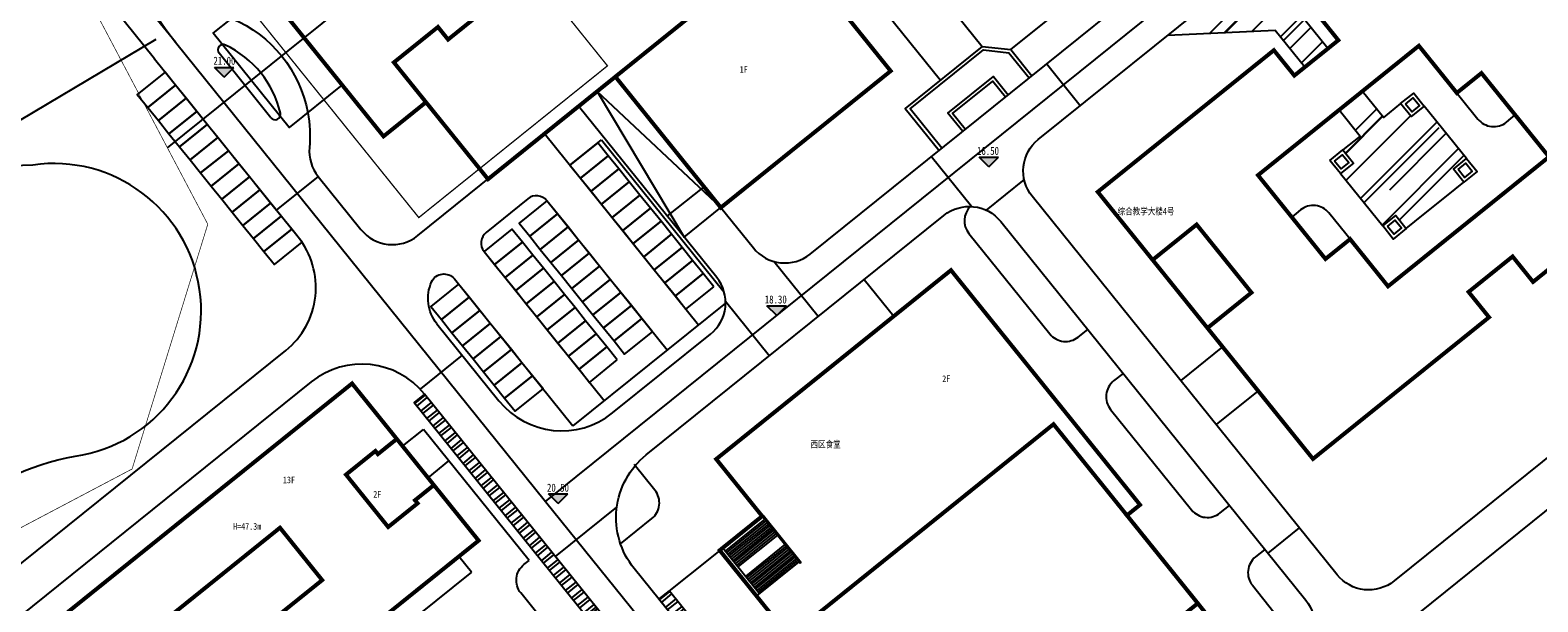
# Model space of a CAD drawing. Extents: x 38389316 to 38392219, y 2477539 to 2480586.
# Tile 6 of 43: x 38389827 to 38390051, y 2478031 to 2478116. Entities that reach past the tile are written whole.
import ezdxf

# ---------------------------------------------------------------- set-up
doc = ezdxf.new("R2010")
doc.units = 0
doc.header["$LTSCALE"] = 1000
doc.header["$MEASUREMENT"] = 0
for name, pattern in [('CENTER2', [1.125, 0.75, -0.125, 0.125, -0.125]), ('DASH', [0.35, 0.25, -0.1]), ('PHANTOM2', [1.25, 0.625, -0.125, 0.125, -0.125, 0.125, -0.125])]:
    doc.linetypes.add(name, pattern=pattern)
doc.layers.get('0').update_dxf_attribs({"linetype": 'CONTINUOUS'})
for name, color, linetype in [('DIM_ELEV', 8, 'CONTINUOUS'), ('DIM_SYMB', 3, 'CONTINUOUS'), ('u-road', 4, 'CONTINUOUS'), ('U_室外车位', 3, 'CONTINUOUS'), ('建筑', 31, 'CONTINUOUS'), ('建筑轮廓', 2, 'CONTINUOUS'), ('文字', 7, 'CONTINUOUS'), ('用地界线', 8, 'CONTINUOUS'), ('路中线', 7, 'CENTER2'), ('道路', 33, 'CONTINUOUS')]:
    doc.layers.add(name, color=color, linetype=linetype)
doc.styles.add('-宋体', font='txt', dxfattribs={"width": 0.8})
doc.styles.add('中等线体', font='txt', dxfattribs={"width": 0.8})
pattern_1 = [(45, (38392595.5196, 2482422.002), (5.388154, 14.36841), [95.25, -12.7, 31.75, -6.35]), (45, (38392599.246, 2482430.219), (-10.462, 1.48174), [19.05, -2.0955, 38.1, -4.7625]), (45, (38392593.948, 2482428.0634), (20.34028, 26.357052), [50.8, -8.89, 25.4, -6.35])]

# ---------------------------------------------------------------- blocks, each defined once
blk = doc.blocks.new('hyvahavb')
at = {"layer": 'DIM_ELEV'}
blk.add_hatch(color=8, dxfattribs=at).paths.add_polyline_path([(-173.2, -4360.8), (-182.2, -4351.8), (-164.2, -4351.8)])
at = {"layer": 'DIM_ELEV', "color": 8}
for p, q in [((-173.2, -4360.8), (-182.2, -4351.8)), ((-182.2, -4351.8), (-164.2, -4351.8)), ((-173.2, -4360.8), (-164.2, -4351.8))]:
    blk.add_line(p, q, dxfattribs=at)
blk = doc.blocks.new('202210211F')
at = {"layer": '道路'}
h = blk.add_hatch(dxfattribs=at)
h.set_pattern_fill('AR-RROOF', color=8, scale=5, angle=45, style=0)
h.set_pattern_definition(pattern_1)
h.paths.add_polyline_path([(38392353.39, 2481873.87), (38392341.2, 2481873.31), (38392335.39, 2481868.64), (38392351.36, 2481869.38), (38392355.76, 2481863.92), (38392359.19, 2481866.68)])
h = blk.add_hatch(dxfattribs=at)
h.set_pattern_fill('AR-RROOF', color=8, scale=5, angle=45, style=0)
h.set_pattern_definition(pattern_1)
h.paths.add_polyline_path([(38392364.3, 2481860.33), (38392360.87, 2481857.57), (38392364, 2481853.68), (38392361.43, 2481851.61), (38392363, 2481849.66), (38392361.05, 2481848.09), (38392367.33, 2481840.3), (38392369.27, 2481841.87), (38392370.84, 2481839.92), (38392373.41, 2481841.99), (38392376.84, 2481844.75), (38392379.41, 2481846.82), (38392377.84, 2481848.77), (38392379.79, 2481850.34), (38392373.52, 2481858.13), (38392371.57, 2481856.56), (38392370, 2481858.5), (38392367.43, 2481856.44)])
h = blk.add_hatch(dxfattribs=at)
h.set_pattern_fill('ANSI32', color=8, scale=0.3, angle=354, style=0)
h.set_pattern_definition([(39, (38392557.0782, 2482469.7506), (-0.8991415, 1.1103473), []), (39, (38392557.748, 2482469.6802), (-0.8991415, 1.1103473), [])])
h.paths.add_polyline_path([(38392224.93, 2481815.29), (38392223.37, 2481814.04), (38392249.09, 2481782.09), (38392250.65, 2481783.35)])
h = blk.add_hatch(dxfattribs=at)
h.set_pattern_fill('AR-RROOF', color=8, scale=5, style=0)
h.set_pattern_definition([(0, (38392595.5196, 2482422.002), (13.97, 6.35), [95.25, -12.7, 31.75, -6.35]), (0, (38392603.965, 2482425.177), (-6.35, 8.4455), [19.05, -2.0955, 38.1, -4.7625]), (0, (38392598.6946, 2482427.399), (33.02, 4.2545), [50.8, -8.89, 25.4, -6.35])])
h.paths.add_polyline_path([(38392389.8, 2481771.55, 0.123405), (38392379.63, 2481764.74), (38392389.01, 2481753.09, -0.48459), (38392404.12, 2481754.58, 0.528217), (38392430.93, 2481759.11, -0.20002), (38392454.08, 2481780.46, 0.787845), (38392452.28, 2481796.21, -0.207547), (38392440.03, 2481803.41, 0.706448), (38392405.93, 2481793.28, -0.302174)])
h = blk.add_hatch(dxfattribs=at)
h.set_pattern_fill('ANSI32', color=8, scale=0.3, angle=354, style=0)
h.set_pattern_definition([(39, (38392595.5196, 2482422.0017), (-0.8991415, 1.1103473), []), (39, (38392596.1894, 2482421.9313), (-0.8991415, 1.1103473), [])])
h.paths.add_polyline_path([(38392282.53, 2481756.5), (38392259.77, 2481784.78), (38392261.33, 2481786.03), (38392284.09, 2481757.76)])
at = {"layer": 'DIM_SYMB', "color": 8, "flags": 128}
blk.add_lwpolyline([(38392184.98, 2481868.06), (38392158.63, 2481852.38), (38392110.32, 2481852.38)], dxfattribs=at)
at = {"layer": 'u-road', "color": 8}
blk.add_line((38392202.11, 2481856.4), (38392194.39, 2481865.99), dxfattribs=at)
at = {"layer": 'u-road', "color": 8, "flags": 128}
for points in [[(38392268.97, 2481843.03), (38392273.8, 2481837.03, 0.414214), (38392282.24, 2481836.12), (38392366.91, 2481904.29, 0.414214), (38392368.73, 2481921.16), (38392307.46, 2481997.26, 0.414214), (38392290.59, 2481999.08), (38392196.42, 2481923.27)], [(38392184.79, 2481865.16), (38392142.49, 2481917.7, 0.277404), (38392103.8, 2481931.9), (38392087.99, 2481928.86)], [(38392315.24, 2481844.72), (38392315.24, 2481844.72, -0.414214), (38392316.15, 2481853.15), (38392371.93, 2481898.05, -0.404482), (38392388.54, 2481896.54, -0.404482)], [(38392392.31, 2481891.87), (38392415.32, 2481863.28, -0.414213), (38392410.77, 2481821.1), (38392369.02, 2481787.49, -0.414214), (38392360.58, 2481788.4), (38392315.24, 2481844.72)], [(38392148.85, 2481777.13), (38392204.3, 2481821.78, 0.414214), (38392206.13, 2481838.65), (38392184.81, 2481865.13, -0.000176), (38392184.79, 2481865.16)], [(38392186.69, 2481862.8), (38392186.69, 2481862.8, 0.000157), (38392186.68, 2481862.8, 0.000157)], [(38392226.78, 2481825.75), (38392236, 2481814.3, 0.414213), (38392252.87, 2481812.48), (38392267.44, 2481824.21, 0.414214), (38392268.35, 2481832.64), (38392247.84, 2481858.11)], [(38392207.58, 2481857.15, -0.068484), (38392207.83, 2481851.98, 0.194134), (38392209.13, 2481847.68), (38392209.13, 2481847.68)], [(38392209.13, 2481847.68), (38392215.49, 2481839.77, 0.414213), (38392223.93, 2481838.86), (38392242.78, 2481854.04)], [(38392261, 2481821.84), (38392243.12, 2481844.04, 0.414214), (38392240.31, 2481844.35), (38392234.08, 2481839.33, 0.414214), (38392233.78, 2481836.52), (38392251.65, 2481814.32)], [(38392293.44, 2481757.59), (38392290.97, 2481755.59, -0.414214), (38392282.53, 2481756.5), (38392256.07, 2481789.37, -0.414214), (38392257.89, 2481806.25), (38392302.13, 2481841.87, -0.414152), (38392310.57, 2481840.96), (38392355.91, 2481784.64, -0.414151), (38392355, 2481776.2), (38392306.08, 2481736.82, -0.414214), (38392297.64, 2481737.73), (38392295.32, 2481740.61, -0.414214), (38392296.24, 2481749.05), (38392300.6, 2481752.56)], [(38392226.78, 2481825.75, -0.283206), (38392225.99, 2481831.99, -0.558597), (38392229.37, 2481832.42), (38392246.97, 2481810.56)], [(38392402.91, 2481735.82, 0.414215), (38392411.35, 2481734.91), (38392467.12, 2481779.81, 0.414212), (38392468.94, 2481796.68), (38392468.94, 2481796.68), (38392445.43, 2481825.89, 0.414214), (38392428.55, 2481827.72), (38392372.78, 2481782.82, 0.414213), (38392371.87, 2481774.38), (38392402.91, 2481735.82)], [(38392134.24, 2481641.86, 0.368088), (38392141.89, 2481640.41), (38392289.22, 2481724.34, 0.461895), (38392290.93, 2481733.32), (38392224.94, 2481815.28, 0.414213), (38392208.07, 2481817.1), (38392208.07, 2481817.1), (38392138.94, 2481761.45, 0.149167), (38392135.01, 2481755.66), (38392111.21, 2481678.92, 0.249623), (38392113.33, 2481667.84), (38392134.24, 2481641.86)]]:
    blk.add_lwpolyline(points, format="xyb", dxfattribs=at)
at = {"layer": 'u-road', "color": 8, "linetype": 'DASH', "ltscale": 2, "flags": 128}
blk.add_lwpolyline([(38392196.29, 2481871.17, -0.251867), (38392207.58, 2481857.15)], format="xyb", dxfattribs=at)
at = {"layer": 'u-road', "color": 8, "flags": 128}
for points in [[(38392322.38, 2481858.17), (38392317.37, 2481864.4)], [(38392268.97, 2481843.03), (38392250.57, 2481860.31), (38392263.52, 2481838.64)], [(38392242.78, 2481854.04), (38392265.67, 2481825.61)], [(38392306.21, 2481843.18), (38392300.23, 2481850.61)], [(38392209.13, 2481847.68), (38392202.9, 2481842.66)], [(38392314.05, 2481847.22), (38392308.38, 2481842.66)], [(38392261.01, 2481841.75), (38392266.47, 2481846.14)], [(38392263.52, 2481838.64), (38392268.97, 2481843.03)], [(38392283.44, 2481826.82), (38392276.83, 2481835.02)], [(38392269.68, 2481828.83), (38392246.97, 2481810.56)], [(38392269.67, 2481829.09), (38392276.19, 2481820.98)], [(38392230.54, 2481821.08), (38392224.31, 2481816.06)], [(38392244.38, 2481791.13), (38392253.52, 2481798.49)], [(38392354.94, 2481795.41), (38392350.26, 2481791.65)]]:
    blk.add_lwpolyline(points, dxfattribs=at)
at = {"layer": 'u-road', "color": 8}
for centre, start, end in [((38392195.01, 2481866.49), 64.5253, 218.8366), ((38392202.73, 2481856.9), 218.8366, 13.1479)]:
    blk.add_arc(centre, 0.8, start, end, dxfattribs=at)
at = {"layer": 'u-road', "color": 8, "linetype": 'DASH', "ltscale": 2}
blk.add_arc((38392188.9, 2481853.67), 15, 13.1479, 64.5253, dxfattribs=at)
at = {"layer": 'U_室外车位', "color": 8}
for points in [[(38392187.94, 2481861.24), (38392186.37, 2481863.19), (38392182.24, 2481859.86), (38392183.81, 2481857.92)], [(38392189.51, 2481859.29), (38392187.94, 2481861.24), (38392183.81, 2481857.92), (38392185.38, 2481855.97)], [(38392191.08, 2481857.34), (38392189.51, 2481859.29), (38392185.38, 2481855.97), (38392186.95, 2481854.02)], [(38392192.64, 2481855.4), (38392191.08, 2481857.34), (38392186.95, 2481854.02), (38392188.52, 2481852.07)], [(38392194.21, 2481853.45), (38392192.64, 2481855.4), (38392188.52, 2481852.07), (38392190.08, 2481850.13)], [(38392195.78, 2481851.5), (38392194.21, 2481853.45), (38392190.08, 2481850.13), (38392191.65, 2481848.18)], [(38392197.35, 2481849.56), (38392195.78, 2481851.5), (38392191.65, 2481848.18), (38392193.22, 2481846.23)], [(38392252.24, 2481850.74), (38392250.67, 2481852.69), (38392246.54, 2481849.36), (38392248.11, 2481847.42)], [(38392198.92, 2481847.61), (38392197.35, 2481849.56), (38392193.22, 2481846.23), (38392194.79, 2481844.28)], [(38392253.81, 2481848.79), (38392252.24, 2481850.74), (38392248.11, 2481847.42), (38392249.68, 2481845.47)], [(38392255.37, 2481846.84), (38392253.81, 2481848.79), (38392249.68, 2481845.47), (38392251.25, 2481843.52)], [(38392200.48, 2481845.66), (38392198.92, 2481847.61), (38392194.79, 2481844.28), (38392196.35, 2481842.34)], [(38392256.94, 2481844.9), (38392255.37, 2481846.84), (38392251.25, 2481843.52), (38392252.81, 2481841.57)], [(38392202.05, 2481843.71), (38392200.48, 2481845.66), (38392196.35, 2481842.34), (38392197.92, 2481840.39)], [(38392258.51, 2481842.95), (38392256.94, 2481844.9), (38392252.81, 2481841.57), (38392254.38, 2481839.63)], [(38392203.62, 2481841.77), (38392202.05, 2481843.71), (38392197.92, 2481840.39), (38392199.49, 2481838.44)], [(38392244.69, 2481842.1), (38392243.12, 2481844.04), (38392239, 2481840.72), (38392240.56, 2481838.77)], [(38392246.26, 2481840.15), (38392244.69, 2481842.1), (38392240.56, 2481838.77), (38392242.13, 2481836.82)], [(38392260.08, 2481841), (38392258.51, 2481842.95), (38392254.38, 2481839.63), (38392255.95, 2481837.68)], [(38392205.19, 2481839.82), (38392203.62, 2481841.77), (38392199.49, 2481838.44), (38392201.06, 2481836.49)], [(38392206.75, 2481837.87), (38392205.19, 2481839.82), (38392201.06, 2481836.49), (38392202.63, 2481834.55)], [(38392239.47, 2481837.89), (38392237.9, 2481839.84), (38392233.78, 2481836.52), (38392235.34, 2481834.57)], [(38392247.83, 2481838.2), (38392246.26, 2481840.15), (38392242.13, 2481836.82), (38392243.7, 2481834.88)], [(38392261.65, 2481839.06), (38392260.08, 2481841), (38392255.95, 2481837.68), (38392257.52, 2481835.73)], [(38392241.04, 2481835.95), (38392239.47, 2481837.89), (38392235.34, 2481834.57), (38392236.91, 2481832.62)], [(38392249.39, 2481836.25), (38392247.83, 2481838.2), (38392243.7, 2481834.88), (38392245.27, 2481832.93)], [(38392263.21, 2481837.11), (38392261.65, 2481839.06), (38392257.52, 2481835.73), (38392259.08, 2481833.78)], [(38392242.61, 2481834), (38392241.04, 2481835.95), (38392236.91, 2481832.62), (38392238.48, 2481830.68)], [(38392250.96, 2481834.31), (38392249.39, 2481836.25), (38392245.27, 2481832.93), (38392246.83, 2481830.98)], [(38392264.78, 2481835.16), (38392263.21, 2481837.11), (38392259.08, 2481833.78), (38392260.65, 2481831.84)], [(38392244.18, 2481832.05), (38392242.61, 2481834), (38392238.48, 2481830.68), (38392240.05, 2481828.73)], [(38392252.53, 2481832.36), (38392250.96, 2481834.31), (38392246.83, 2481830.98), (38392248.4, 2481829.03)], [(38392266.35, 2481833.21), (38392264.78, 2481835.16), (38392260.65, 2481831.84), (38392262.22, 2481829.89)], [(38392267.92, 2481831.27), (38392266.35, 2481833.21), (38392262.22, 2481829.89), (38392263.79, 2481827.94)], [(38392231.57, 2481829.69), (38392230, 2481831.64), (38392225.87, 2481828.32), (38392227.44, 2481826.37)], [(38392245.74, 2481830.1), (38392244.18, 2481832.05), (38392240.05, 2481828.73), (38392241.61, 2481826.78)], [(38392254.1, 2481830.41), (38392252.53, 2481832.36), (38392248.4, 2481829.03), (38392249.97, 2481827.09)], [(38392233.13, 2481827.75), (38392231.57, 2481829.69), (38392227.44, 2481826.37), (38392229.01, 2481824.42)], [(38392247.31, 2481828.16), (38392245.74, 2481830.1), (38392241.61, 2481826.78), (38392243.18, 2481824.83)], [(38392255.67, 2481828.46), (38392254.1, 2481830.41), (38392249.97, 2481827.09), (38392251.54, 2481825.14)], [(38392234.7, 2481825.8), (38392233.13, 2481827.75), (38392229.01, 2481824.42), (38392230.57, 2481822.48)], [(38392248.88, 2481826.21), (38392247.31, 2481828.16), (38392243.18, 2481824.83), (38392244.75, 2481822.89)], [(38392257.23, 2481826.52), (38392255.67, 2481828.46), (38392251.54, 2481825.14), (38392253.1, 2481823.19)], [(38392258.8, 2481824.57), (38392257.23, 2481826.52), (38392253.1, 2481823.19), (38392254.67, 2481821.25)], [(38392236.27, 2481823.85), (38392234.7, 2481825.8), (38392230.57, 2481822.48), (38392232.14, 2481820.53)], [(38392250.45, 2481824.26), (38392248.88, 2481826.21), (38392244.75, 2481822.89), (38392246.32, 2481820.94)], [(38392252.01, 2481822.31), (38392250.45, 2481824.26), (38392246.32, 2481820.94), (38392247.89, 2481818.99)], [(38392237.84, 2481821.91), (38392236.27, 2481823.85), (38392232.14, 2481820.53), (38392233.71, 2481818.58)], [(38392239.4, 2481819.96), (38392237.84, 2481821.91), (38392233.71, 2481818.58), (38392235.28, 2481816.63)], [(38392253.58, 2481820.37), (38392252.01, 2481822.31), (38392247.89, 2481818.99), (38392249.45, 2481817.04)], [(38392240.97, 2481818.01), (38392239.4, 2481819.96), (38392235.28, 2481816.63), (38392236.84, 2481814.69)], [(38392242.54, 2481816.06), (38392240.97, 2481818.01), (38392236.84, 2481814.69), (38392238.41, 2481812.74)]]:
    blk.add_lwpolyline(points, close=True, dxfattribs=at)
at = {"layer": '建筑', "color": 8, "linetype": 'DASH', "ltscale": 10, "const_width": 0.2, "flags": 128}
blk.add_lwpolyline([(38392184.57, 2481890.62), (38392219, 2481918.34), (38392230.35, 2481904.24), (38392229.96, 2481903.93), (38392246.83, 2481882.97), (38392247.22, 2481883.29), (38392249.73, 2481880.17), (38392243.34, 2481875.03), (38392252.12, 2481864.12), (38392224.08, 2481841.55)], close=True, dxfattribs=at)
at = {"layer": '建筑轮廓', "color": 8, "const_width": 0.6, "flags": 128}
for points in [[(38392192.35, 2481899.45), (38392206.34, 2481882.08), (38392212.88, 2481887.35), (38392211.37, 2481889.22), (38392230.15, 2481904.33), (38392247.2, 2481883.15), (38392228.43, 2481868.03), (38392226.93, 2481869.9), (38392220.38, 2481864.63), (38392234.37, 2481847.26), (38392272.22, 2481877.74), (38392230.21, 2481929.93)], [(38392230.21, 2481929.93), (38392192.35, 2481899.45), (38392201.57, 2481888), (38392195.26, 2481882.92), (38392218.84, 2481853.63), (38392225.15, 2481858.71), (38392234.37, 2481847.26), (38392253.3, 2481862.5), (38392268.97, 2481843.03), (38392294.21, 2481863.35), (38392265.8, 2481898.63), (38392259.49, 2481893.55)], [(38392383.87, 2481892.78), (38392399.55, 2481873.31), (38392393.01, 2481868.04), (38392401.16, 2481857.91), (38392407.7, 2481863.18), (38392415.86, 2481853.06), (38392389.68, 2481831.98), (38392386.64, 2481835.76), (38392380.1, 2481830.49), (38392383.14, 2481826.72), (38392356.97, 2481805.65), (38392341.29, 2481825.12), (38392347.83, 2481830.39), (38392339.68, 2481840.51), (38392333.14, 2481835.25), (38392324.99, 2481845.37), (38392351.16, 2481866.44), (38392354.2, 2481862.67), (38392360.74, 2481867.93), (38392357.7, 2481871.71)], [(38392372.71, 2481867.1), (38392378.35, 2481860.09), (38392382.01, 2481863.04), (38392392.05, 2481850.58), (38392368.13, 2481831.32), (38392362.49, 2481838.34), (38392358.83, 2481835.39), (38392348.8, 2481847.85)], [(38392305.68, 2481746.25), (38392344.93, 2481777.86), (38392329.32, 2481797.25), (38392331.27, 2481798.82), (38392303.17, 2481833.72), (38392268.28, 2481805.62), (38392275.11, 2481797.13), (38392268.8, 2481792.05)], [(38392163.53, 2481776.11), (38392170.18, 2481767.85), (38392173.14, 2481770.24), (38392172.76, 2481770.7), (38392203.45, 2481795.41), (38392209.72, 2481787.62), (38392179.03, 2481762.92), (38392178.65, 2481763.38), (38392175.69, 2481761), (38392182.34, 2481752.74), (38392232.97, 2481793.5), (38392226.32, 2481801.76), (38392223.52, 2481799.5), (38392223.9, 2481799.04), (38392219.53, 2481795.52), (38392213.26, 2481803.31), (38392217.63, 2481806.83), (38392218, 2481806.36), (38392220.81, 2481808.62), (38392214.16, 2481816.87)], [(38392339.86, 2481784.17), (38392318.41, 2481810.81), (38392279.15, 2481779.2), (38392300.6, 2481752.56)]]:
    blk.add_lwpolyline(points, close=True, dxfattribs=at)
at = {"layer": '建筑轮廓', "color": 8, "flags": 128}
blk.add_lwpolyline([(38392212.69, 2481861.27), (38392204.83, 2481854.93), (38392193.54, 2481868.96), (38392201.41, 2481875.29)], dxfattribs=at)
at = {"layer": '建筑轮廓', "color": 8, "const_width": 0.6, "flags": 128}
for points in [[(38392341.29, 2481825.12), (38392333.14, 2481835.25)], [(38392220.81, 2481808.62), (38392226.32, 2481801.76)], [(38392232.34, 2481794.28), (38392226.07, 2481802.07)]]:
    blk.add_lwpolyline(points, dxfattribs=at)
at = {"layer": '建筑轮廓', "color": 8}
blk.add_lwpolyline([(38392300.6, 2481752.56), (38392339.86, 2481784.17), (38392329.32, 2481797.25), (38392331.27, 2481798.82), (38392303.17, 2481833.72), (38392268.28, 2481805.62), (38392275.11, 2481797.13), (38392268.8, 2481792.05)], close=True, dxfattribs=at)
at = {"layer": '用地界线', "color": 10, "linetype": 'PHANTOM2', "ltscale": 0.01, "const_width": 0.1, "flags": 128}
blk.add_lwpolyline([(38392235.26, 2482101.89), (38392270.9, 2482137.54), (38392306.54, 2482173.18), (38392373.95, 2482086.4), (38392424.95, 2482025.04), (38392448.56, 2481995.71), (38392438.61, 2481909.05), (38392429.45, 2481829.31), (38392429.01, 2481827.02), (38392427.12, 2481819.84), (38392426.6, 2481818.27), (38392426.26, 2481817.21), (38392425.43, 2481814.9), (38392423.82, 2481810.98), (38392421.79, 2481806.57), (38392418.72, 2481801.02), (38392414.83, 2481794.99), (38392410.53, 2481789.42), (38392405.59, 2481783.99), (38392398.87, 2481777.91), (38392396.95, 2481776.5), (38392345.95, 2481747.45), (38392111.41, 2481613.84), (38392109.01, 2481614.47), (38392106.98, 2481614.07), (38392098.15, 2481630.51), (38392116.12, 2481640.75), (38392101.21, 2481666.92), (38392135.86, 2481778.66), (38392136.38, 2481780.34), (38392181.47, 2481804.15), (38392192.72, 2481840.56), (38392168.94, 2481885.6), (38392177.65, 2481913.84), (38392177.59, 2481914.99), (38392183.13, 2481932.94), (38392184.52, 2481931.77), (38392189.13, 2481946.8), (38392199.95, 2481981.77), (38392198.7, 2481982.12), (38392198.34, 2481982.25), (38392199.41, 2481985.72), (38392202.06, 2481994.32)], close=True, dxfattribs=at)
at = {"layer": '路中线', "color": 8, "ltscale": 20, "flags": 128}
blk.add_lwpolyline([(38392186.72, 2481851.91), (38392659.82, 2482232.79)], dxfattribs=at)
at = {"layer": '路中线', "color": 8, "linetype": 'DASH', "ltscale": 4, "flags": 128}
for points in [[(38392300.55, 2482012.23), (38392195.08, 2481927.32, 0.421005), (38392187.92, 2481867.64), (38392242.92, 2481799.33)], [(38392103.05, 2481935.82, -0.277404), (38392145.61, 2481920.2), (38392187.9, 2481867.67)]]:
    blk.add_lwpolyline(points, format="xyb", dxfattribs=at)
for points in [[(38392242.92, 2481799.33), (38392381.88, 2481911.2)], [(38392242.92, 2481799.33), (38392343.13, 2481674.85)]]:
    blk.add_lwpolyline(points, dxfattribs=at)
at = {"layer": '道路', "color": 8}
for p, q in [((38392275.27, 2481797.26), (38392280.91, 2481790.25)), ((38392275.49, 2481796.67), (38392269.65, 2481791.96)), ((38392275.68, 2481796.43), (38392269.83, 2481791.73)), ((38392275.86, 2481796.2), (38392270.02, 2481791.49)), ((38392276.05, 2481795.96), (38392270.21, 2481791.26)), ((38392276.24, 2481795.73), (38392270.4, 2481791.03)), ((38392276.43, 2481795.5), (38392270.59, 2481790.79)), ((38392276.62, 2481795.26), (38392270.78, 2481790.56)), ((38392276.81, 2481795.03), (38392270.96, 2481790.33)), ((38392275.11, 2481797.13), (38392280.76, 2481790.12)), ((38392276.99, 2481794.8), (38392271.15, 2481790.09)), ((38392277.18, 2481794.56), (38392271.34, 2481789.86)), ((38392277.37, 2481794.33), (38392271.53, 2481789.63)), ((38392278.5, 2481792.93), (38392272.66, 2481788.22)), ((38392269.27, 2481792.43), (38392274.73, 2481785.65)), ((38392278.69, 2481792.69), (38392272.84, 2481787.99)), ((38392278.87, 2481792.46), (38392273.03, 2481787.76)), ((38392279.06, 2481792.23), (38392273.22, 2481787.52)), ((38392279.25, 2481791.99), (38392273.41, 2481787.29)), ((38392279.44, 2481791.76), (38392273.6, 2481787.05)), ((38392279.63, 2481791.52), (38392273.79, 2481786.82)), ((38392279.82, 2481791.29), (38392273.97, 2481786.59)), ((38392280, 2481791.06), (38392274.16, 2481786.35)), ((38392280.19, 2481790.82), (38392274.35, 2481786.12)), ((38392280.38, 2481790.59), (38392274.54, 2481785.89)), ((38392280.57, 2481790.36), (38392274.26, 2481785.28)), ((38392274.57, 2481785.53), (38392280.57, 2481790.36)), ((38392280.76, 2481790.12), (38392280.91, 2481790.25))]:
    blk.add_line(p, q, dxfattribs=at)
at = {"layer": '道路', "color": 8, "flags": 128}
for points in [[(38392261.61, 2481924.41), (38392307.83, 2481867)], [(38392277.28, 2481884.38), (38392281.1, 2481887.45), (38392301.6, 2481861.98)], [(38392312.05, 2481866.54), (38392335.03, 2481885.04)], [(38392359.19, 2481866.68), (38392353.39, 2481873.87), (38392341.2, 2481873.31)], [(38392355.76, 2481863.92), (38392351.36, 2481869.38), (38392335.39, 2481868.64)], [(38392307.83, 2481867), (38392296.38, 2481857.78), (38392301.4, 2481851.55)], [(38392307.83, 2481867), (38392312.05, 2481866.54), (38392315.19, 2481862.65)], [(38392301.79, 2481851.86), (38392297.09, 2481857.7), (38392307.99, 2481866.48), (38392311.79, 2481866.07), (38392314.8, 2481862.33)], [(38392304.91, 2481854.37), (38392302.71, 2481857.1), (38392309.49, 2481862.55), (38392311.68, 2481859.82)], [(38392305.3, 2481854.68), (38392303.41, 2481857.02), (38392309.41, 2481861.85), (38392311.29, 2481859.51)], [(38392246.54, 2481849.36), (38392251.22, 2481853.13)], [(38392251.22, 2481853.13), (38392269.46, 2481830.46)], [(38392290.29, 2481832.33), (38392294.68, 2481826.88)], [(38392343.55, 2481822.32), (38392337.32, 2481817.3)], [(38392224.93, 2481815.29), (38392223.37, 2481814.04), (38392249.09, 2481782.09), (38392250.65, 2481783.35), (38392224.93, 2481815.29)], [(38392348.82, 2481815.77), (38392342.58, 2481810.76)], [(38392221.68, 2481807.53), (38392224.8, 2481810.03)], [(38392240.48, 2481790.56), (38392224.8, 2481810.03)], [(38392225.45, 2481802.85), (38392228.56, 2481805.36)], [(38392231.89, 2481788.78), (38392230.01, 2481791.12)], [(38392268.8, 2481792.05), (38392259.77, 2481784.78)], [(38392231.89, 2481788.78), (38392175.65, 2481743.51)], [(38392282.53, 2481756.5), (38392259.77, 2481784.78), (38392261.33, 2481786.03), (38392284.09, 2481757.76), (38392282.53, 2481756.5)]]:
    blk.add_lwpolyline(points, dxfattribs=at)
for points in [[(38392374.59, 2481864.77), (38392381.49, 2481856.2, 0.414214), (38392385.71, 2481855.74), (38392387.03, 2481856.81)], [(38392139.57, 2481772.89, 0.114075), (38392143.41, 2481779.64, -0.283478), (38392173.03, 2481806.05, 0.998671), (38392166.72, 2481849.36, -0.175334), (38392120.27, 2481863.3)], [(38392306.04, 2481843.19, 0.382617), (38392305.83, 2481839.19), (38392317.87, 2481824.24, 0.414214), (38392322.09, 2481823.78), (38392323.49, 2481824.91)], [(38392366.25, 2481833.66), (38392359.35, 2481842.23, 0.414214), (38392355.14, 2481842.69), (38392353.81, 2481841.62)], [(38392328.76, 2481818.37), (38392327.35, 2481817.24, 0.414214), (38392326.9, 2481813.02), (38392338.94, 2481798.06, 0.414214), (38392343.16, 2481797.61), (38392344.56, 2481798.74)], [(38392379.63, 2481764.74, -0.123405), (38392389.8, 2481771.55, 0.302174), (38392405.93, 2481793.28, -0.706448), (38392440.03, 2481803.41, 0.207547), (38392452.28, 2481796.21, -0.787845), (38392454.08, 2481780.46, 0.20002), (38392430.93, 2481759.11, -0.528217), (38392404.12, 2481754.58, 0.48459), (38392389.01, 2481753.09, 0.48459)], [(38392254.06, 2481793.02), (38392258.72, 2481796.77, 0.414214), (38392259.17, 2481800.99), (38392256.1, 2481804.8)], [(38392250.65, 2481783.35), (38392247.22, 2481780.59, -0.414214), (38392243.01, 2481781.04), (38392239.24, 2481785.71, -0.414214), (38392239.7, 2481789.93), (38392240.48, 2481790.56)], [(38392349.83, 2481792.19), (38392348.42, 2481791.06, 0.414214), (38392347.97, 2481786.85), (38392351.17, 2481782.87)]]:
    blk.add_lwpolyline(points, format="xyb", dxfattribs=at)
for points in [[(38392364.3, 2481860.33), (38392360.87, 2481857.57), (38392364, 2481853.68), (38392361.43, 2481851.61), (38392363, 2481849.66), (38392361.05, 2481848.09), (38392367.33, 2481840.3), (38392369.27, 2481841.87), (38392370.84, 2481839.92), (38392373.41, 2481841.99), (38392373.41, 2481841.99), (38392373.41, 2481841.99), (38392376.84, 2481844.75), (38392379.41, 2481846.82), (38392377.84, 2481848.77), (38392379.79, 2481850.34), (38392373.52, 2481858.13), (38392371.57, 2481856.56), (38392370, 2481858.5), (38392367.43, 2481856.44)], [(38392370, 2481858.5), (38392371.95, 2481860.07), (38392373.52, 2481858.13), (38392371.57, 2481856.56)], [(38392370.7, 2481858.43), (38392371.87, 2481859.37), (38392372.81, 2481858.2), (38392371.65, 2481857.26)], [(38392359.49, 2481850.04), (38392361.43, 2481851.61), (38392363, 2481849.66), (38392361.05, 2481848.09)], [(38392360.19, 2481849.96), (38392361.36, 2481850.9), (38392362.3, 2481849.74), (38392361.13, 2481848.79)], [(38392377.84, 2481848.77), (38392379.79, 2481850.34), (38392381.36, 2481848.39), (38392379.41, 2481846.82)], [(38392378.54, 2481848.69), (38392379.71, 2481849.63), (38392380.65, 2481848.46), (38392379.48, 2481847.52)], [(38392367.33, 2481840.3), (38392369.27, 2481841.87), (38392370.84, 2481839.92), (38392368.89, 2481838.36)], [(38392368.03, 2481840.23), (38392369.2, 2481841.17), (38392370.14, 2481840), (38392368.97, 2481839.06)], [(38392220.81, 2481808.62), (38392218, 2481806.36), (38392217.63, 2481806.83), (38392213.26, 2481803.31), (38392219.53, 2481795.52), (38392223.9, 2481799.04), (38392223.52, 2481799.5), (38392226.32, 2481801.76)]]:
    blk.add_lwpolyline(points, close=True, dxfattribs=at)
at = {"layer": 'DIM_ELEV', "color": 8, "xscale": 0.16, "yscale": 0.16, "zscale": 0.16}
for p in [(38392222.88, 2482560.16), (38392336.51, 2482546.83), (38392304.98, 2482524.72), (38392272.5, 2482496.76)]:
    blk.add_blockref('hyvahavb', p, dxfattribs=at)
at = {"layer": 'DIM_ELEV', "color": 8, "style": '-宋体', "width": 0.8}
for s, p in [('21.00', (38392193.56, 2481864.28)), ('16.50', (38392307.04, 2481850.88)), ('18.30', (38392275.5, 2481828.77)), ('20.50', (38392243.13, 2481800.77))]:
    blk.add_text(s, height=1.2, dxfattribs=at).set_placement(p)
at = {"layer": '文字', "color": 8, "style": '中等线体', "width": 0.8}
for s, p in [('1F', (38392271.77, 2481863.08)), ('综合教学大楼4号', (38392327.94, 2481841.98)), ('2F', (38392301.87, 2481817.07)), ('西区食堂', (38392282.3, 2481807.32)), ('13F', (38392203.89, 2481802.03)), ('2F', (38392217.31, 2481799.89)), ('H=47.3m', (38392196.48, 2481795.11))]:
    blk.add_text(s, height=1, rotation=360, dxfattribs=at).set_placement(p)

msp = doc.modelspace()

# ---------------------------------------------------------------- block references
msp.add_blockref('202210211F', (-2339.44, -3753.46))

doc.saveas('drawing.dxf')
